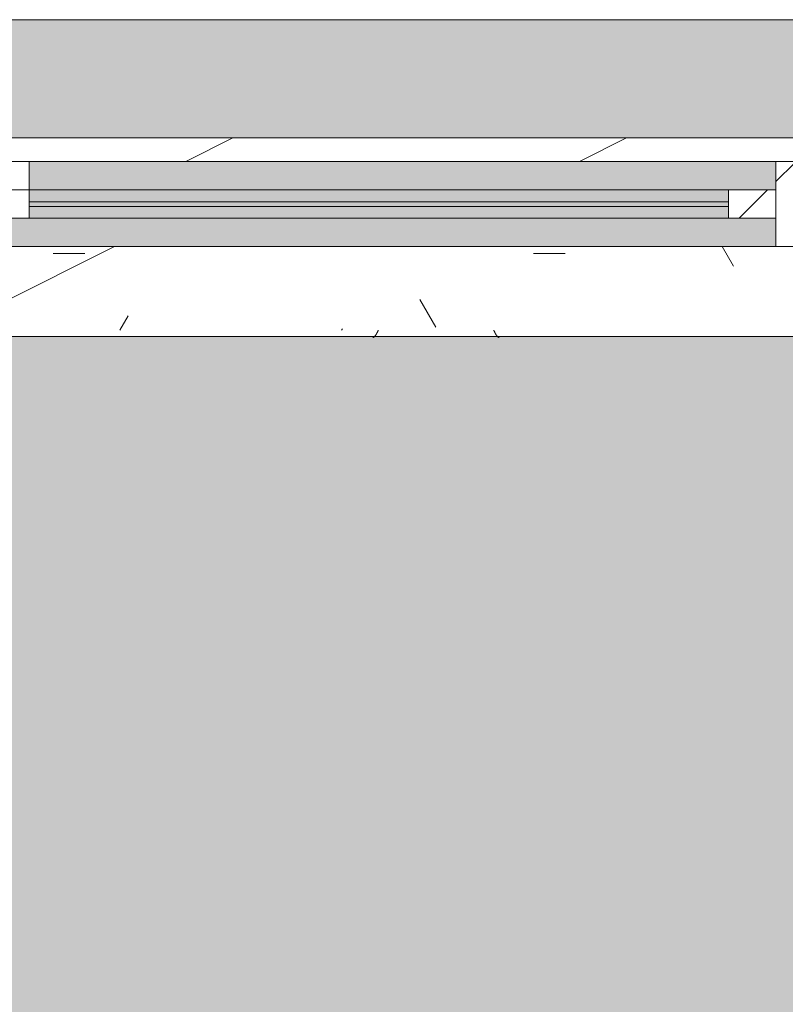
# Model space of a CAD drawing. Header units: millimetres. Extents: x 5980700 to 6194397, y -12939 to 2351883.
# Tile 8 of 124: x 6027131 to 6027941, y -9084 to -8043. Entities that reach past the tile are written whole.
import ezdxf

# ---------------------------------------------------------------- set-up
doc = ezdxf.new("R2010")
doc.units = ezdxf.units.MM
for name, color, linetype, lineweight in [('A-DOOR-FRAM', 31, 'Continuous', 18), ('A-DOOR-GLAZ', 31, 'Continuous', 9), ('A-FLOR', 192, 'Continuous', 18), ('A-FLOR-PATT', 8, 'Continuous', 18), ('A-GLAZ', 151, 'Continuous', 9), ('A-GLAZ-SILL', 1, 'Continuous', 9), ('A-WALL', 113, 'Continuous', 18), ('A-WALL-PATT', 111, 'Continuous', 25)]:
    doc.layers.add(name, color=color, linetype=linetype, lineweight=lineweight)
pattern_1 = [(225, (-14173.617, -8270.326), (449.0128060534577, -449.0128060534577), []), (225, (-14332.367, -8270.326), (5.684341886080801e-14, -898.0256121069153), []), (225, (-14014.867, -8270.326), (5.684341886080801e-14, -898.0256121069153), [])]

# ---------------------------------------------------------------- blocks, each defined once
blk = doc.blocks.new('FX-HRT-JANELA_CORRER-4FLS - 330x190cm-4FLS-ALU-3_0cmFolha 5-3910586-PLANTA DE CAIMENTO DE PISOS - TÉRREO')
at = {"layer": 'A-DOOR-FRAM', "lineweight": 5}
h = blk.add_hatch(dxfattribs=at)
h.set_pattern_fill('FP_43', color=256, style=0, pattern_type=2)
h.set_pattern_definition(pattern_1)
h.paths.add_polyline_path([(-1629.999999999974, 12.50000000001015), (-1649.999999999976, 12.50000000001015), (-1649.999999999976, -77.49999999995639), (-1629.999999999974, -76.5606060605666), (-1629.999999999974, -39.48467825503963)])
h.paths.add_polyline_path([(1630.000000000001, 12.50000000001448), (1630.000000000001, -77.4999999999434), (1649.999999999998, -77.4999999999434), (1649.999999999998, 12.50000000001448)])
h = blk.add_hatch(color=251, dxfattribs=at)
h.paths.add_polyline_path([(-839.9999999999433, -17.49999999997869), (-1579.99999999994, -17.49999999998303), (-1579.99999999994, -29.99999999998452), (-839.9999999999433, -29.99999999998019)])
h.paths.add_polyline_path([(-1416.440686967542, -34.99999999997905), (-1579.99999999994, -34.99999999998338), (-1579.99999999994, -47.49999999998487), (-839.9999999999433, -47.49999999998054), (-839.9999999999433, -34.99999999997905)])
at = {"layer": 'A-DOOR-GLAZ', "lineweight": 5}
h = blk.add_hatch(dxfattribs=at)
h.set_pattern_fill('FP_43', color=256, style=0, pattern_type=2)
h.set_pattern_definition(pattern_1)
h.paths.add_polyline_path([(-1629.999999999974, -17.49999999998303), (-1629.999999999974, -47.49999999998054), (-1579.99999999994, -47.49999999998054), (-1579.99999999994, -17.49999999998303)])
h.paths.add_polyline_path([(-839.9999999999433, -17.49999999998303), (-839.9999999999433, -47.49999999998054), (-789.999999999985, -47.49999999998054), (-789.999999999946, -17.49999999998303)])
blk.add_hatch(color=255, dxfattribs=at).paths.add_polyline_path([(-839.9999999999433, -29.99999999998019), (-1579.99999999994, -29.99999999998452), (-1579.99999999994, -34.99999999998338), (-839.9999999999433, -34.99999999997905)])
at = {"layer": 'A-GLAZ', "lineweight": 5}
h = blk.add_hatch(color=251, dxfattribs=at)
h.paths.add_polyline_path([(790.0000000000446, 12.50000000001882), (-1629.999999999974, 12.50000000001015), (-1629.999999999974, -17.49999999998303), (-789.999999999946, -17.49999999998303), (-789.999999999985, -47.49999999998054), (790.0000000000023, -47.49999999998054), (790.0000000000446, -17.49999999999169), (1630.000000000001, -17.49999999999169), (1630.000000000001, 12.50000000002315), (840.000000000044, 12.50000000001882)])
h.paths.add_polyline_path([(-1629.999999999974, -47.49999999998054), (-1629.999999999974, -77.49999999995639), (-839.9999999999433, -77.49999999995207), (-839.9999999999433, -47.49999999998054), (-1579.99999999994, -47.49999999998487)])
h.paths.add_polyline_path([(939.0418569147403, -47.49999999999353), (840.000000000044, -47.49999999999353), (840.000000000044, -77.49999999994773), (1630.000000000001, -77.4999999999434), (1630.000000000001, -47.4999999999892), (1580.000000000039, -47.4999999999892)])
at = {"layer": 'A-DOOR-FRAM', "color": 250, "lineweight": 5}
for p, q in [((-1579.99999999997, -17.49999999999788), (-1629.99999999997, -17.49999999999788)), ((-1579.99999999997, -47.49999999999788), (-1579.99999999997, -17.49999999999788)), ((-839.9999999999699, -17.49999999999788), (-839.9999999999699, -47.49999999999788)), ((-789.9999999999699, -17.49999999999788), (-839.9999999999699, -17.49999999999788)), ((-1629.99999999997, -47.49999999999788), (-1579.99999999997, -47.49999999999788)), ((-840.0000000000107, -47.49999999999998), (-840.0000000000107, -77.49999999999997)), ((-839.9999999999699, -47.49999999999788), (-789.9999999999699, -47.49999999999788)), ((-840.0000000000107, -77.49999999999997), (-790.0000000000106, -77.49999999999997))]:
    blk.add_line(p, q, dxfattribs=at)
at = {"layer": 'A-DOOR-FRAM', "color": 90, "lineweight": 5}
for p, q in [((-839.9999999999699, -17.49999999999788), (-1579.99999999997, -17.49999999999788)), ((-1579.99999999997, -47.49999999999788), (-839.9999999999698, -47.49999999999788))]:
    blk.add_line(p, q, dxfattribs=at)
at = {"layer": 'A-DOOR-GLAZ', "color": 250, "lineweight": 5}
for p, q in [((-839.9999999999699, -29.99999999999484), (-1579.99999999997, -29.99999999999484)), ((-1579.99999999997, -29.99999999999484), (-1579.99999999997, -34.99999999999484)), ((-839.9999999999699, -34.99999999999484), (-839.9999999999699, -29.99999999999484)), ((-1579.99999999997, -34.99999999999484), (-839.9999999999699, -34.99999999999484))]:
    blk.add_line(p, q, dxfattribs=at)
at = {"layer": 'A-GLAZ', "color": 130}
for p, q in [((-1630.000000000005, 12.49999999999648), (-1650.000000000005, 12.49999999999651)), ((-1630.000000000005, -77.5), (-1630.000000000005, 12.49999999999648)), ((-1650.000000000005, -77.49999999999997), (-1630.000000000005, -77.5))]:
    blk.add_line(p, q, dxfattribs=at)
at = {"layer": 'A-GLAZ', "color": 90, "lineweight": 5}
for p, q in [((1629.999999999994, 12.49999999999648), (-1630.000000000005, 12.49999999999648)), ((-1630.000000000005, -77.5), (-840.0000000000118, -77.5))]:
    blk.add_line(p, q, dxfattribs=at)
blk = doc.blocks.new('FP_70-PLANTA DE CAIMENTO DE PISOS - TÉRREO')
at = {"layer": 'A-GLAZ-SILL', "color": 90, "lineweight": 5}
blk.add_line((1674.999999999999, 107.4999999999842), (-1674.999999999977, 107.4999999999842), dxfattribs=at)
at = {"layer": 'A-GLAZ-SILL', "lineweight": 5}
for p, q in [((-1337.309671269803, 108.6594975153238), (-1337.178506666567, 108.6454815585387)), ((-1337.178506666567, 108.6454815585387), (-1337.047342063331, 108.6221406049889)), ((-1337.047342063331, 108.6221406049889), (-1336.916177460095, 108.5895030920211)), ((-1336.916177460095, 108.5895030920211), (-1336.785012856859, 108.5476087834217)), ((-1336.785012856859, 108.5476087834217), (-1336.653848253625, 108.4965087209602)), ((-1336.653848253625, 108.4965087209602), (-1336.522683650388, 108.4362651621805)), ((-1336.522683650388, 108.4362651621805), (-1336.391519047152, 108.3669515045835)), ((-1336.391519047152, 108.3669515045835), (-1336.260354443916, 108.2886521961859)), ((-1336.260354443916, 108.2886521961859), (-1336.12918984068, 108.2014626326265)), ((-1336.12918984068, 108.2014626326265), (-1335.998025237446, 108.1054890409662)), ((-1335.998025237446, 108.1054890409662), (-1335.866860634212, 108.0008483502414)), ((-1335.866860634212, 108.0008483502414), (-1335.735696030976, 107.887668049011)), ((-1335.735696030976, 107.887668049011), (-1335.60453142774, 107.7660860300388)), ((-1335.60453142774, 107.7660860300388), (-1335.473366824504, 107.6362504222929)), ((-1335.473366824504, 107.6362504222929), (-1335.342202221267, 107.4983194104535)), ((-1335.342202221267, 107.4983194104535), (-1335.211037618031, 107.3524610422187)), ((-1335.211037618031, 107.3524610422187), (-1335.079873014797, 107.1988530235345)), ((-1335.079873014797, 107.1988530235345), (-1334.948708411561, 107.0376825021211)), ((-1334.948708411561, 107.0376825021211), (-1334.817543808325, 106.8691458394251)), ((-1334.817543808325, 106.8691458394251), (-1334.686379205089, 106.6934483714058)), ((-1334.686379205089, 106.6934483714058), (-1334.555214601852, 106.5108041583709)), ((-1334.555214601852, 106.5108041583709), (-1334.424049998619, 106.3214357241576)), ((-1334.424049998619, 106.3214357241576), (-1334.292885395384, 106.1255737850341)), ((-1334.292885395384, 106.1255737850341), (-1334.161720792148, 105.9234569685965)), ((-1334.161720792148, 105.9234569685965), (-1334.030556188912, 105.7153315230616)), ((-1334.030556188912, 105.7153315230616), (-1333.899391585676, 105.5014510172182)), ((-1333.899391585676, 105.5014510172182), (-1333.76822698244, 105.282076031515)), ((-1333.76822698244, 105.282076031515), (-1333.637062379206, 105.0574738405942)), ((-1333.637062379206, 105.0574738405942), (-1333.50589777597, 104.8279180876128)), ((-1333.50589777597, 104.8279180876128), (-1333.374733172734, 104.5936884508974)), ((-1333.374733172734, 104.5936884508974), (-1333.243568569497, 104.3550703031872)), ((-1333.243568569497, 104.3550703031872), (-1333.112403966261, 104.1123543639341)), ((-1207.901763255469, 104.1123543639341), (-1207.770598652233, 104.3550703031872)), ((-1207.770598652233, 104.3550703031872), (-1207.639434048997, 104.5936884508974)), ((-1207.639434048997, 104.5936884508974), (-1207.508269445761, 104.8279180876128)), ((-1207.508269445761, 104.8279180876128), (-1207.377104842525, 105.0574738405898)), ((-1207.377104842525, 105.0574738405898), (-1207.245940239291, 105.282076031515)), ((-1207.245940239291, 105.282076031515), (-1207.114775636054, 105.5014510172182)), ((-1207.114775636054, 105.5014510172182), (-1206.98361103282, 105.7153315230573)), ((-1206.98361103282, 105.7153315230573), (-1206.852446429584, 105.9234569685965)), ((-1206.852446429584, 105.9234569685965), (-1206.721281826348, 106.1255737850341)), ((-1206.721281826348, 106.1255737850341), (-1206.590117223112, 106.3214357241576)), ((-1206.590117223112, 106.3214357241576), (-1206.458952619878, 106.5108041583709)), ((-1206.458952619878, 106.5108041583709), (-1206.327788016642, 106.6934483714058)), ((-1206.327788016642, 106.6934483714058), (-1206.196623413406, 106.8691458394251)), ((-1206.196623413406, 106.8691458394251), (-1206.06545881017, 107.0376825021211)), ((-1206.06545881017, 107.0376825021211), (-1205.934294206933, 107.1988530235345)), ((-1205.934294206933, 107.1988530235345), (-1205.803129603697, 107.3524610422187)), ((-1205.803129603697, 107.3524610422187), (-1205.671965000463, 107.4983194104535)), ((-1205.671965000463, 107.4983194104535), (-1205.540800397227, 107.6362504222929)), ((-1205.540800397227, 107.6362504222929), (-1205.409635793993, 107.7660860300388)), ((-1205.409635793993, 107.7660860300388), (-1205.278471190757, 107.887668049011)), ((-1205.278471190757, 107.887668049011), (-1205.147306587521, 108.0008483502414)), ((-1205.147306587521, 108.0008483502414), (-1205.016141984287, 108.1054890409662)), ((-1205.016141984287, 108.1054890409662), (-1204.88497738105, 108.2014626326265)), ((-1204.88497738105, 108.2014626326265), (-1204.753812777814, 108.2886521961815)), ((-1204.753812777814, 108.2886521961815), (-1204.622648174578, 108.3669515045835)), ((-1204.622648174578, 108.3669515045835), (-1204.491483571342, 108.4362651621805)), ((-1204.491483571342, 108.4362651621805), (-1204.360318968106, 108.4965087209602)), ((-1204.360318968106, 108.4965087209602), (-1204.22915436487, 108.5476087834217)), ((-1204.22915436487, 108.5476087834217), (-1204.097989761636, 108.5895030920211)), ((-1204.097989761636, 108.5895030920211), (-1203.966825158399, 108.6221406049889)), ((-1203.966825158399, 108.6221406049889), (-1203.835660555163, 108.6454815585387)), ((-1203.835660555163, 108.6454815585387), (-1203.704495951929, 108.6594975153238)), ((-1333.112403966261, 104.1123543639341), (-1332.981239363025, 103.8658363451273)), ((-1332.981239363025, 103.8658363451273), (-1332.850074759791, 103.615816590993)), ((-1332.850074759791, 103.615816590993), (-1332.718910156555, 103.3625997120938)), ((-1332.718910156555, 103.3625997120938), (-1332.587745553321, 103.1064942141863)), ((-1332.587745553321, 103.1064942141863), (-1332.456580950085, 102.847812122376)), ((-1332.456580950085, 102.847812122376), (-1332.325416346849, 102.5868686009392)), ((-1332.325416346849, 102.5868686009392), (-1332.194251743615, 102.3239815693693)), ((-1332.194251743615, 102.3239815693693), (-1332.063087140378, 102.0594713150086)), ((-1332.063087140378, 102.0594713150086), (-1331.931922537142, 101.793660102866)), ((-1331.931922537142, 101.793660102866), (-1331.800757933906, 101.5268717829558)), ((-1331.800757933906, 101.5268717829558), (-1331.66959333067, 101.2594313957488)), ((-1331.66959333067, 101.2594313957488), (-1331.538428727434, 100.9916647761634)), ((-1209.475738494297, 100.9916647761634), (-1209.34457389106, 101.2594313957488)), ((-1209.34457389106, 101.2594313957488), (-1209.213409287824, 101.5268717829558)), ((-1209.213409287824, 101.5268717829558), (-1209.082244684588, 101.793660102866)), ((-1209.082244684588, 101.793660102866), (-1208.951080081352, 102.0594713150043)), ((-1208.951080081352, 102.0594713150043), (-1208.819915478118, 102.3239815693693)), ((-1208.819915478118, 102.3239815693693), (-1208.688750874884, 102.5868686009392)), ((-1208.688750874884, 102.5868686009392), (-1208.557586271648, 102.847812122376)), ((-1208.557586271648, 102.847812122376), (-1208.426421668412, 103.1064942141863)), ((-1208.426421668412, 103.1064942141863), (-1208.295257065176, 103.3625997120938)), ((-1208.295257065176, 103.3625997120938), (-1208.164092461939, 103.615816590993)), ((-1208.164092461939, 103.615816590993), (-1208.032927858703, 103.8658363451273)), ((-1208.032927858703, 103.8658363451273), (-1207.901763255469, 104.1123543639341))]:
    blk.add_line(p, q, dxfattribs=at)
blk = doc.blocks.new('CC_PEITORIL - PEITORIL-V69-PLANTA DE CAIMENTO DE PISOS - TÉRREO')
at = {"layer": 'A-GLAZ-SILL', "lineweight": 5}
h = blk.add_hatch(dxfattribs=at)
h.set_pattern_fill('FP_91', color=256, style=0, pattern_type=2)
h.set_pattern_definition([(180, (-14173.617, -8270.326), (-406.4, -101.6000000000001), [33.528, -271.272, 33.528, -1896.872]), (180, (-14173.617, -8270.326), (-406.4, -101.6000000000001), [-338.328, -271.272, 33.528, -576.072, -1016]), (180, (-14173.617, -8270.326), (-406.4, -101.6000000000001), [-1219.2, 33.528, -271.272, 33.528, -677.672]), (180, (-14173.617, -8270.326), (-406.4, -101.6000000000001), [-1557.528, -169.672, 33.528, -474.472]), (300.0000000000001, (-14326.017, -8321.126), (291.188181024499, -301.1527240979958), [33.528, -271.272, 33.528, -1896.872]), (300.0000000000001, (-14326.017, -8321.126), (291.188181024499, -301.1527240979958), [-338.328, -271.272, 33.528, -576.072, -1016]), (300.0000000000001, (-14326.017, -8321.126), (291.188181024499, -301.1527240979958), [-1219.2, 33.528, -271.272, 33.528, -677.672]), (300.0000000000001, (-14326.017, -8321.126), (291.188181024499, -301.1527240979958), [-1557.528, -169.672, 33.528, -474.472]), (59.99999999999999, (-14376.817, -8524.326), (115.2118189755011, 402.7527240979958), [33.528, -271.272, 33.528, -1896.872]), (59.99999999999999, (-14376.817, -8524.326), (115.2118189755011, 402.7527240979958), [-338.328, -271.272, 33.528, -576.072, -1016]), (59.99999999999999, (-14376.817, -8524.326), (115.2118189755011, 402.7527240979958), [-1219.2, 33.528, -271.272, 33.528, -677.672]), (59.99999999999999, (-14376.817, -8524.326), (115.2118189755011, 402.7527240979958), [-1557.528, -169.672, 33.528, -474.472])])
h.paths.add_polyline_path([(-1649.999999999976, 100.9916647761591), (-1674.999999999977, 100.9916647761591), (-1674.999999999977, 77.50000000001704), (-1649.999999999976, 77.50000000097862), (-1649.999999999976, 12.50000000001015), (1649.999999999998, 12.50000000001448), (1649.999999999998, 77.50000000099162), (1674.999999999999, 77.50000000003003), (1674.999999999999, 100.9916647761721), (-1416.440686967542, 100.9916647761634)])
h = blk.add_hatch(dxfattribs=at)
h.set_pattern_fill('FP_92', color=256, style=0, pattern_type=2)
h.set_pattern_definition([(36.87, (-14808.617, -9857.826), (-4762.494328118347, -3175.008507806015), [793.75, -7143.75]), (26.565, (-15761.117, -9381.576), (1587.501456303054, 1587.499067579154), [1774.879, -1774.879]), (18.435, (-15761.117, -8587.826), (3174.997452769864, 1587.502903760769), [1004.024, -4016.092])])
h.paths.add_polyline_path([(-1649.999999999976, 100.9916647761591), (-1674.999999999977, 100.9916647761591), (-1674.999999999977, 77.50000000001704), (-1649.999999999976, 77.50000000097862), (-1649.999999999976, 12.50000000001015), (1649.999999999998, 12.50000000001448), (1649.999999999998, 77.50000000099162), (1674.999999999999, 77.50000000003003), (1674.999999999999, 100.9916647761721), (-1416.440686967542, 100.9916647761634)])
at = {"layer": 'A-GLAZ', "color": 90, "lineweight": 5}
blk.add_blockref('FP_70-PLANTA DE CAIMENTO DE PISOS - TÉRREO', (0, 0), dxfattribs=at)
blk = doc.blocks.new('BE-PMSa-MOD-ARQ-CONEXAODOFUTURO-EX-000-R_rvt-1-PLANTA DE CAIMENTO DE PISOS - TÉRREO')
at = {"layer": 'A-FLOR-PATT', "lineweight": 5}
h = blk.add_hatch(dxfattribs=at)
h.set_pattern_fill('FP_2', color=135, style=0, pattern_type=2)
h.set_pattern_definition([(0, (0, 0), (812.8, 203.2), [33.528, -576.072, 33.528, -576.072, -3251.2]), (0, (0, 0), (812.8, 203.2), [-1219.2, 33.528, -1185.672, 33.528, -576.072, -1422.4]), (0, (0, 0), (812.8, 203.2), [-3048, 33.528, -372.872, 33.528, -982.472]), (120, (304.8, 101.6), (-582.3763620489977, 602.3054481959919), [33.52799999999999, -576.0719999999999, 33.52799999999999, -576.0719999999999, -3251.199999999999]), (120, (304.8, 101.6), (-582.3763620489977, 602.3054481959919), [-1219.2, 33.52799999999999, -1185.672, 33.52799999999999, -576.0719999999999, -1422.4]), (120, (304.8, 101.6), (-582.3763620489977, 602.3054481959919), [-3048, 33.52799999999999, -372.8719999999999, 33.52799999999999, -982.4719999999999]), (240, (406.4, 508), (-230.4236379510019, -805.5054481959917), [33.528, -576.072, 33.528, -576.072, -3251.2]), (240, (406.4, 508), (-230.4236379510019, -805.5054481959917), [-1219.2, 33.528, -1185.672, 33.528, -576.072, -1422.4]), (240, (406.4, 508), (-230.4236379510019, -805.5054481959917), [-3048, 33.528, -372.872, 33.528, -982.472])])
h.paths.add_polyline_path([(13153.13200708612, -10125.84100563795), (14705.38782324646, -10125.84100563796), (14705.38782324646, -9779.8857164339), (14699.38782324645, -9779.8857164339), (14699.38782324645, -9763.237570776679), (14681.68558745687, -9763.757413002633), (14670.96395493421, -9768.482704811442), (14665.88782324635, -9780.73757077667), (14665.88782324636, -9856.278958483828), (14670.73620676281, -9865.0681674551), (14677.45883342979, -9868.493127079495), (14678.38782324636, -9869.242380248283), (14678.38782324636, -9881.040871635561), (14674.1436913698, -9882.10035906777), (14663.09686027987, -9878.012306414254), (14654.48340806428, -9869.156476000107), (14652.0250349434, -9859.981702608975), (14651.89263271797, -9855.73757077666), (14650.88782324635, -9855.73757077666), (14651.89263271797, -9780.73757077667), (14653.73085252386, -9770.127241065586), (14655.24199762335, -9764.487570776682), (14667.13782324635, -9752.591745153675), (14683.38782324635, -9748.23757077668), (14699.38782324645, -9748.23757077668), (14699.38782324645, -9731.589425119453), (14705.38782324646, -9731.589425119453), (14705.38782324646, -9705.737570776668), (14755.38782324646, -9705.737570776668), (14755.38782324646, -9754.737570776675), (14795.38782324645, -9754.737570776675), (14796.02424042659, -9756.737570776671), (14812.38782324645, -9756.737570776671), (14811.36426821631, -9815.737570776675), (14810.34779546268, -9815.737570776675), (14811.47778338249, -9818.171971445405), (14811.43015556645, -9819.291362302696), (14811.44856252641, -9820.918341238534), (14827.38782324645, -9827.197475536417), (14827.38782324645, -10125.84100563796), (21231.38515489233, -10125.84100563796), (21231.38515489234, 5919.158994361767), (12003.88515489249, 5918.472013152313), (12003.8851548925, 5447.158205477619), (12268.88333741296, 5447.158205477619), (12268.88333741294, 4674.158994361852), (15653.88333741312, 4674.158994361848), (15653.88333741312, 5447.158205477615), (15923.88333741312, 5447.15820547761), (15923.88333741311, 4674.158994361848), (19999.38682609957, 4674.158994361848), (19999.38682609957, 5447.158205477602), (20269.38682609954, 5447.158205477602), (20269.38682609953, 4280.731645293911), (20299.38682609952, 4280.731645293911), (20298.51487451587, 1530.731645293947), (20269.38682609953, 1530.731645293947), (20269.38682609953, 1143.558994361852), (20299.38682609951, 1143.558994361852), (20298.51487451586, -1606.441005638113), (20269.38682609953, -1606.441005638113), (20269.38682609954, -2040.191005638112), (20299.38682609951, -2040.191005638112), (20298.51487451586, -4790.191005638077), (20269.38682609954, -4790.191005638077), (20269.38682609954, -5273.941005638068), (20299.38682609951, -5273.941005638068), (20298.51487451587, -8023.941005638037), (20269.38682609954, -8023.941005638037), (20269.38682609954, -9308.841005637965), (19999.38682609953, -9308.841005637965), (19999.38682609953, -8513.841794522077), (19913.38333741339, -8513.841794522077), (19913.38333741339, -8347.825683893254), (19635.38599049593, -8347.825683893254), (19635.38599049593, -8377.825683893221), (16285.38599049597, -8376.953732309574), (16285.38599049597, -8347.825683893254), (15971.88333741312, -8347.825683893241), (15971.88333741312, -8513.84179452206), (15921.38515489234, -8513.84179452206), (15921.38515489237, -9312.594001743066), (15651.38515489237, -9312.594001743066), (15651.3851548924, -8513.84179452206), (15603.38515489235, -8513.841794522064), (15603.38515489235, -8377.825683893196), (12316.88333741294, -8377.82568389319), (12316.88333741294, -8513.841794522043), (12268.88333741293, -8513.841794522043), (12268.88333741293, -9312.59400174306), (11998.88333741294, -9312.59400174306), (11998.88333741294, -8513.841794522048), (11950.88333741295, -8513.841794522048), (11950.88333741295, -8347.825683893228), (11867.63333741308, -8347.825683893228), (11867.63333741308, -8377.82568389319), (8517.633337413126, -8376.953732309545), (8517.633337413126, -8347.825683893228), (8434.383337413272, -8347.825683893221), (8434.383337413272, -8468.841794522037), (8419.38333741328, -8468.841794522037), (8419.38333741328, -8498.841794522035), (8434.383337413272, -8498.841794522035), (8434.383337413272, -8513.841794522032), (8386.383337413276, -8513.841794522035), (8386.383337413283, -9312.594001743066), (8116.383337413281, -9312.594001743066), (8116.383337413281, -9125.841005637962), (2121.38333741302, -9125.841005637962), (2121.38333741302, -9312.594001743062), (1851.383337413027, -9312.594001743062), (1851.383337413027, -9125.841005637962), (-4143.616662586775, -9125.841005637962), (-4143.616662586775, -9312.594001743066), (-4413.616662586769, -9312.594001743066), (-4413.616662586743, -8513.841794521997), (-4461.61666258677, -8513.841794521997), (-4461.61666258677, -8498.841794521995), (-4446.616662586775, -8498.841794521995), (-4446.616662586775, -8468.841794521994), (-4461.61666258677, -8468.841794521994), (-4461.61666258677, -8347.825683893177), (-4547.366662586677, -8347.825683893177), (-4547.366662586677, -8377.825683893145), (-7897.36666258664, -8376.953732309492), (-7897.36666258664, -8347.825683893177), (-7983.116662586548, -8347.825683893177), (-7983.116662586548, -8513.841794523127), (-8031.114845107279, -8513.841794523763), (-8031.114845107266, -9308.841005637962), (-8301.114845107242, -9308.841005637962), (-8301.114845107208, -8513.84179452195), (-8349.116662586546, -8513.841794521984), (-8349.116662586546, -8347.825683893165), (-8354.864845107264, -8347.825683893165), (-8354.864845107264, -8377.825683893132), (-11704.86484510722, -8376.953732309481), (-11704.86484510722, -8347.825683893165), (-11710.61666258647, -8347.825683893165), (-11710.61666258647, -8513.841794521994), (-11758.61484510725, -8513.841794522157), (-11758.61484510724, -9308.841005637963), (-12028.61484510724, -9308.841005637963), (-12028.61484510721, -8513.841794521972), (-12076.61666258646, -8513.841794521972), (-12076.61666258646, -8347.825683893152), (-12498.61666258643, -8347.825683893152), (-12498.61666258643, -8377.82568389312), (-15848.61666258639, -8376.953732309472), (-15848.61666258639, -8347.825683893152), (-16270.61666258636, -8347.82568389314), (-16270.61666258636, -8513.841794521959), (-16356.6158860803, -8513.84179452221), (-16356.61588608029, -9308.841005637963), (-16626.61588608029, -9308.841005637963), (-16626.61588608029, -7987.079408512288), (-16656.61588608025, -7987.079408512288), (-16655.74393449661, -5237.079408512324), (-16626.61588608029, -5237.079408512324), (-16626.61588608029, -4803.341005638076), (-16656.61588608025, -4803.341005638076), (-16655.7439344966, -2053.341005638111), (-16626.61588608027, -2053.341005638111), (-16626.61588608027, -1620.841794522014), (-16656.61588608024, -1620.841794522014), (-16655.74393449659, 1129.158205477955), (-16626.61588608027, 1129.158205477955), (-16626.61588608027, 1534.158205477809), (-16656.61588608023, 1534.158205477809), (-16655.74393449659, 4284.158205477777), (-16626.61588608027, 4284.158205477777), (-16626.61588608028, 5479.158994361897), (-16356.61588608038, 5479.158994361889), (-16356.61588608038, 4674.158994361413), (-12028.61666258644, 4674.158994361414), (-12028.61666258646, 5447.158205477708), (-11733.61666258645, 5446.941285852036), (-11733.61666258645, 4674.158994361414), (-8301.114845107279, 4674.158994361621), (-8301.114845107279, 5447.158205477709), (-8031.114845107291, 5447.158205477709), (-8031.114845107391, 5919.158994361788), (-17588.61484510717, 5919.158994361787), (-17588.6148451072, -10125.84100563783), (8442.166919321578, -10125.84100563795)])
h.paths.add_polyline_path([(14664.88301377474, -9780.73757077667), (14665.63226694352, -9779.779781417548), (14664.44050548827, -9775.73581322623)])
h.paths.add_polyline_path([(-16089.6590788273, -8758.10531785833), (-16115.54098333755, -8754.697900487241), (-16139.6590788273, -8744.707858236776), (-16160.36975694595, -8728.815995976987), (-16176.26161920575, -8708.105317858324), (-16186.2516614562, -8683.987222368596), (-16189.6590788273, -8658.105317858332), (-16186.2516614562, -8632.223413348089), (-16176.26161920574, -8608.105317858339), (-16160.36975694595, -8587.39463973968), (-16139.6590788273, -8571.502777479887), (-16115.54098333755, -8561.512735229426), (-16089.6590788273, -8558.105317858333), (-16063.77717431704, -8561.512735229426), (-16039.65907882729, -8571.502777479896), (-16018.94840070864, -8587.394639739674), (-16003.05653844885, -8608.105317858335), (-15993.06649619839, -8632.22341334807), (-15989.6590788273, -8658.105317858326), (-15993.06649619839, -8683.987222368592), (-16003.05653844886, -8708.10531785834), (-16018.94840070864, -8728.815995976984), (-16039.65907882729, -8744.707858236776), (-16063.77717431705, -8754.697900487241)])
h.paths.add_polyline_path([(19732.71217533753, -8754.668450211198), (19706.83027082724, -8751.260990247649), (19682.71217533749, -8741.270823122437), (19660.00862136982, -8722.781563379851), (19646.10963495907, -8704.667825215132), (19636.11959270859, -8680.54942825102), (19632.71217533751, -8648.664394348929), (19632.71217533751, -8622.782813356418), (19636.11959270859, -8596.901232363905), (19646.10963495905, -8572.783438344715), (19662.00149721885, -8552.073019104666), (19682.71217533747, -8536.181355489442), (19706.83027082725, -8526.191438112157), (19732.7121753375, -8522.784063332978), (19758.59407984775, -8526.191438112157), (19782.71217533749, -8536.181355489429), (19803.42285345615, -8552.073019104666), (19819.31471571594, -8572.783438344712), (19829.30475796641, -8596.901232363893), (19832.7121753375, -8628.39034617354), (19832.7121753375, -8654.66720021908), (19827.88084468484, -8683.987101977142), (19816.67739151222, -8708.104895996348), (19803.42285345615, -8725.378762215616), (19782.71217533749, -8741.27082312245), (19758.59407984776, -8751.260990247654)])
h.paths.add_polyline_path([(15648.38515489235, -8468.841794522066), (15650.88333741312, -8468.841794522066), (15650.88333741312, -8347.825683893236), (15648.38515489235, -8347.825683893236), (15648.38515489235, -8375.919436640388)])
h.paths.add_polyline_path([(-15957.766248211, 4689.65210732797), (-15964.016248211, 4691.326789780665), (-15966.60508297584, 4693.313272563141), (-15969.84032103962, 4698.916869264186), (-15969.84032103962, 4705.387345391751), (-15966.60508297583, 4710.990942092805), (-15961.00148627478, 4714.226180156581), (-15954.53101014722, 4714.226180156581), (-15948.92741344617, 4710.990942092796), (-15945.69217538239, 4705.387345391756), (-15945.69217538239, 4698.916869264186), (-15948.92741344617, 4693.313272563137), (-15954.53101014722, 4690.078034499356)])
h.paths.add_polyline_path([(19572.98503538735, 4699.192323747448), (19566.73503538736, 4700.867006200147), (19564.14620062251, 4702.853488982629), (19560.91096255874, 4708.45708568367), (19560.91096255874, 4714.927561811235), (19564.14620062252, 4720.531158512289), (19569.74979732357, 4723.766396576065), (19576.22027345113, 4723.766396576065), (19581.82387015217, 4720.53115851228), (19585.05910821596, 4714.927561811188), (19585.05910821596, 4708.457085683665), (19581.82387015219, 4702.853488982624), (19576.22027345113, 4699.618250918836)])
h.paths.add_polyline_path([(19732.7121753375, 4730.240264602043), (19706.83027082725, 4733.647681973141), (19682.7121753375, 4743.637724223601), (19662.00149721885, 4759.529586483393), (19646.10963495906, 4780.240264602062), (19636.11959270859, 4804.358360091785), (19632.71217533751, 4830.240264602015), (19636.11959270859, 4856.122169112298), (19646.10963495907, 4880.240264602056), (19662.00149721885, 4900.950942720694), (19682.7121753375, 4916.84280498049), (19706.83027082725, 4926.832847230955), (19732.7121753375, 4930.240264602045), (19758.59407984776, 4926.832847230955), (19782.71217533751, 4916.842804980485), (19803.42285345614, 4900.950942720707), (19819.31471571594, 4880.240264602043), (19829.30475796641, 4856.122169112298), (19832.7121753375, 4830.24026460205), (19829.30475796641, 4804.358360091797), (19819.31471571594, 4780.240264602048), (19803.42285345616, 4759.529586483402), (19782.71217533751, 4743.63772422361), (19758.59407984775, 4733.647681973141)])
h.paths.add_polyline_path([(-16089.6590788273, 4736.408178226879), (-16115.54098333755, 4739.815595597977), (-16139.6590788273, 4749.805637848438), (-16160.36975694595, 4765.697500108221), (-16176.26161920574, 4786.408178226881), (-16186.2516614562, 4810.526273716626), (-16189.6590788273, 4836.408178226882), (-16186.2516614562, 4862.29008273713), (-16176.26161920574, 4886.408178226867), (-16160.36975694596, 4907.118856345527), (-16139.6590788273, 4923.010718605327), (-16115.54098333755, 4933.000760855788), (-16089.6590788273, 4936.408178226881), (-16063.77717431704, 4933.000760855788), (-16039.6590788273, 4923.010718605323), (-16018.94840070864, 4907.118856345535), (-16003.05653844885, 4886.408178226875), (-15993.06649619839, 4862.29008273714), (-15989.6590788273, 4836.408178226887), (-15993.06649619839, 4810.526273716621), (-16003.05653844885, 4786.408178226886), (-16018.94840070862, 4765.697500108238), (-16039.6590788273, 4749.805637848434), (-16063.77717431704, 4739.815595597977)])
h = blk.add_hatch(dxfattribs=at)
h.set_pattern_fill('FP_109', color=133, style=0, pattern_type=2)
h.set_pattern_definition([(49.99999999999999, (0, 0), (182.184668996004, -15.93908553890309), [19.05, -209.55]), (355, (0, 0), (-35.24242749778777, 191.0566080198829), [15.24, -167.64]), (100.451, (15.182, -1.328), (146.9425016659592, 175.1166878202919), [16.19, -178.09]), (46.184, (0, 50.8), (271.0788941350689, -42.04327417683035), [28.575, -314.325]), (96.636, (22.59, 47.297), (237.4025071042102, 247.4272132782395), [24.285, -267.135]), (351.184, (0, 50.8), (237.404605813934, 247.4251178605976), [22.86, -251.46]), (21, (25.4, 38.1), (151.6148798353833, -102.2655185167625), [19.05, -209.55]), (326, (25.4, 38.1), (61.80235996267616, 184.1877424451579), [15.24, -167.64]), (71.45100000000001, (38.035, 29.578), (213.4170626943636, 81.92136778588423), [16.19, -178.09]), (37.50000000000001, (0, 0), (3.08832282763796, 84.55507579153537), [8.382, -157.226, 8.382, -161.798, -168.275]), (37.50000000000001, (0, 0), (3.08832282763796, 84.55507579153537), [-335.788, 8.382, -159.893]), (7.499999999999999, (0, 0), (66.81943811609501, 100.1807470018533), [8.382, -88.646, 8.382, -153.416, -64.135]), (7.499999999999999, (0, 0), (66.81943811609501, 100.1807470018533), [-258.826, 8.382, -55.753]), (327.5, (-56.642, 0), (135.5904877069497, -5.7289126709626), [8.382, -55.118, 8.382, -189.738, -262.89]), (327.5, (-56.642, 0), (135.5904877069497, -5.7289126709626), [-261.62, 8.382, -254.508]), (317.5, (-82.042, 0), (148.1288864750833, 25.42676126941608), [8.382, -74.168, 8.382, -123.19, -186.69]), (317.5, (-82.042, 0), (148.1288864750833, 25.42676126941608), [-214.122, 8.382, -178.308])])
h.paths.add_polyline_path([(-4441.627696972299, -8177.825683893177), (-4441.627696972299, -8167.82568389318), (-4451.627696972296, -8167.82568389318), (-4451.627696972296, -8177.825683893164)])
h.paths.add_polyline_path([(20075.50989163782, -8167.825683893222), (20089.3868260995, -8167.825683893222), (20089.38682609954, -5194.841794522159), (19913.38333741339, -5194.841794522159), (19913.38333741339, -4838.84179452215), (20089.38682609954, -4838.841794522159), (20089.38682609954, -2003.841794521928), (19923.3833374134, -2003.841794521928), (19923.38333741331, -1915.841005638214), (15956.88333741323, -1915.841005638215), (15956.88333741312, -2008.841794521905), (15620.88333741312, -2008.841794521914), (15620.88333741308, -1915.841005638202), (12301.88333741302, -1915.841005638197), (12301.88333741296, -2008.841794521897), (11965.88333741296, -2008.84179452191), (11965.88333741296, -1915.841005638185), (9479.379702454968, -1915.841005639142), (9479.379702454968, -1900.841005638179), (8579.379702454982, -1900.841005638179), (8579.379702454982, -2050.841005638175), (11830.88333741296, -2050.841005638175), (11830.88333741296, -2143.841794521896), (12436.88333741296, -2143.841794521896), (12436.88333741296, -2050.84100563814), (15485.88333741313, -2050.841005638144), (15485.88333741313, -2143.841794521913), (16091.88333741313, -2143.841794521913), (16091.88333741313, -2050.841005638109), (19788.3833374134, -2050.841005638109), (19788.3833374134, -2138.841794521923), (19964.38682609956, -2138.841794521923), (19964.38682609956, -4713.841794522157), (19788.3833374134, -4713.841794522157), (19788.3833374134, -5319.841794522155), (19964.38682609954, -5319.841794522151), (19964.38682609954, -8042.825683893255), (8511.785154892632, -8042.825683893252), (8511.785154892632, -4063.84179452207), (8559.379702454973, -4063.841794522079), (8559.379702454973, -3457.84179452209), (8511.785154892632, -3457.84179452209), (8511.785154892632, -2770.84100563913), (8500.374635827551, -2770.84100563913), (8500.374635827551, -2640.841005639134), (8511.785154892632, -2640.841005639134), (8511.785154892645, -2138.841794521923), (8549.379702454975, -2138.826511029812), (8549.379702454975, -1900.841005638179), (8539.379702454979, -1900.841005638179), (8539.379702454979, -1915.841005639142), (8424.379702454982, -1915.841005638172), (8424.379702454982, -2003.841794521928), (8386.785154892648, -2003.841794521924), (8386.785154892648, -3582.841794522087), (8434.379702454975, -3582.841794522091), (8434.379702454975, -3938.841794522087), (8386.78515489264, -3938.841794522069), (8386.78515489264, -8167.825683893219), (19983.39944753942, -8167.825683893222)])
h.paths.add_polyline_path([(-4451.627696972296, -8167.82568389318), (-4451.627696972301, -1915.841005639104), (-4556.62769697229, -1915.841005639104), (-4556.62769697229, -1900.841005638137), (-4566.627696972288, -1900.841005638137), (-4566.627696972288, -2740.841005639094), (-4556.627696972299, -2740.841005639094), (-4556.627696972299, -2751.841005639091), (-4536.622630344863, -2751.841005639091), (-4536.622630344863, -2640.841005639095), (-4517.622630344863, -2640.841005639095), (-4517.622630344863, -2770.841005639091), (-4556.627696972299, -2770.841005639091), (-4556.627696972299, -2780.841005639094), (-4566.627696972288, -2780.841005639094), (-4566.627696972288, -2820.841005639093), (-4576.627696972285, -2820.841005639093), (-4576.627696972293, -8042.825683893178), (-16321.61588607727, -8042.825683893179), (-16321.61588608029, -5319.841794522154), (-16145.61666258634, -5319.841794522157), (-16145.61666258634, -4713.841794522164), (-16321.61588608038, -4713.841794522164), (-16321.61588608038, -2138.841794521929), (-16145.61666258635, -2138.841794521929), (-16145.61666258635, -2050.841005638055), (-12201.61666258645, -2050.841005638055), (-12201.61666258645, -2138.841794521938), (-11585.61666258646, -2138.841794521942), (-11585.61666258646, -2050.841005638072), (-8474.116662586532, -2050.841005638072), (-8474.116662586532, -2138.841794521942), (-7858.116662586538, -2138.841794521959), (-7858.116662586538, -2050.841005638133), (-4596.627696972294, -2049.966749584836), (-4596.627696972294, -1900.841005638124), (-5496.627696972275, -1900.841005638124), (-5496.627696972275, -1915.841005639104), (-7993.116662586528, -1915.841005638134), (-7993.116662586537, -2003.841794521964), (-8339.116662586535, -2003.841794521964), (-8339.116662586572, -1915.841005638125), (-11720.6166625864, -1915.841005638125), (-11720.61666258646, -2003.841794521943), (-12066.61666258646, -2003.841794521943), (-12066.61666258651, -1915.841005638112), (-16280.61666258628, -1915.841005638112), (-16280.61666258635, -2003.84179452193), (-16446.61588608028, -2003.84179452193), (-16446.61588608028, -4838.841794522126), (-16270.61666258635, -4838.841794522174), (-16270.61666258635, -5194.841794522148), (-16446.61588608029, -5194.841794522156), (-16446.61588608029, -8167.825683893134), (-4512.987072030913, -8167.825683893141)])
h.paths.add_polyline_path([(-6183.614845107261, -327.1176804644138), (-6183.612822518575, -327.1195872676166), (-6151.433903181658, -327.1195872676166)])
h.paths.add_polyline_path([(-6183.614845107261, -1157.117680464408), (-6183.612822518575, -1157.119587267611), (-6174.673446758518, -1157.119587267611)])
h.paths.add_polyline_path([(9914.343509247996, -1770.841005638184), (10006.38515489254, -1770.841005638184), (10006.38515489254, -14.61798700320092), (9529.379702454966, -14.61798700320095), (9529.379702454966, -29.61798700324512), (9479.379702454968, -29.61798700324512), (9479.379702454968, -14.61798700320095), (8539.379702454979, -14.617987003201), (8539.379702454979, -29.61798700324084), (8489.37970245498, -28.80444696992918), (8489.37970245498, -14.617987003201), (-2271.114845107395, -14.6179870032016), (-2271.114845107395, -29.61036006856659), (-2321.114845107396, -29.61036006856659), (-2321.114845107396, -14.6179870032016), (-3061.11484510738, -14.61798700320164), (-3061.11484510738, -29.6103600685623), (-3111.114845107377, -29.61036006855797), (-3111.114845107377, -14.61798700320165), (-3280.616662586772, -14.61798700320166), (-3280.616662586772, -29.61036006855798), (-3330.616662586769, -29.61036006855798), (-3330.616662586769, -14.61798700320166), (-4070.616662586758, -14.6179870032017), (-4070.616662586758, -29.61036006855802), (-4120.616662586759, -29.61036006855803), (-4120.616662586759, -14.6179870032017), (-4506.627696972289, -14.61798700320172), (-4506.627696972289, -29.61036006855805), (-4556.62769697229, -29.61036006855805), (-4556.62769697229, -14.61798700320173), (-5496.627696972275, -14.61798700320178), (-5496.627696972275, -29.61036006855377), (-5546.627696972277, -29.61036006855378), (-5546.627696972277, -14.61798700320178), (-6183.614845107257, -14.61798700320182), (-6183.614845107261, -1770.841005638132), (-5546.627696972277, -1770.841005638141), (-5546.627696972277, -1755.841005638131), (-5496.627696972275, -1755.841005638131), (-5496.627696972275, -1770.841005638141), (-4556.62769697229, -1770.841005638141), (-4556.62769697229, -1755.841005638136), (-4506.627696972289, -1755.841005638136), (-4506.627696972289, -1770.841005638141), (-4436.616662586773, -1770.841005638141), (-4436.616662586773, -1682.841794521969), (-4120.616662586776, -1682.841794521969), (-4120.616662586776, -1770.841005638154), (-1313.614873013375, -1770.841005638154), (-1313.614873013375, -1755.841005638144), (-1243.614873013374, -1755.841005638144), (-1243.614873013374, -1770.841005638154), (-403.6148730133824, -1770.841005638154), (-403.6148730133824, -1755.841005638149), (-333.6148730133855, -1755.841005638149), (-333.6148730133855, -1770.841005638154), (748.3833374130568, -1770.841005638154), (748.3833374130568, -1755.841005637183), (818.3833374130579, -1755.841005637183), (818.3833374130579, -1770.841005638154), (1678.38333741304, -1770.841005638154), (1678.38333741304, -1620.841005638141), (-3970.61666258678, -1620.841005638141), (-3970.61666258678, -1532.841794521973), (-4586.616662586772, -1532.841794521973), (-4586.616662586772, -1620.841005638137), (-6033.61484510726, -1620.841005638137), (-6033.61484510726, -164.6179870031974), (9856.385154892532, -164.6179870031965), (9856.385154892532, -1620.841005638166), (8559.379702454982, -1620.841005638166), (8559.379702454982, -1532.841794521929), (7943.379702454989, -1532.841794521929), (7943.379702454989, -1620.841005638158), (2294.383337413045, -1620.970226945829), (2294.383337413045, -1770.841005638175), (3154.383337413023, -1770.841005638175), (3154.383337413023, -1755.841005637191), (3224.383337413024, -1755.841005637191), (3224.383337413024, -1770.841005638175), (4236.385126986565, -1770.841005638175), (4236.385126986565, -1755.841005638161), (4306.385126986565, -1755.841005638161), (4306.385126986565, -1770.841005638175), (5146.385126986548, -1770.841005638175), (5146.385126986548, -1755.841005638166), (5216.38512698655, -1755.841005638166), (5216.38512698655, -1770.841005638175), (8093.379702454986, -1770.841005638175), (8093.379702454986, -1682.841794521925), (8409.379702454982, -1682.841794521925), (8409.379702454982, -1770.841005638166), (8489.37970245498, -1770.841005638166), (8489.37970245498, -1755.841005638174), (8539.379702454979, -1755.841005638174), (8539.379702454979, -1770.841005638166), (9479.379702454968, -1770.841005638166), (9479.379702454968, -1755.841005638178), (9529.379702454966, -1755.841005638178), (9529.379702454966, -1770.841005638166), (9856.385154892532, -1770.841005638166)])
h.paths.add_polyline_path([(2264.383337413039, -1770.841005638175), (2264.383337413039, -1527.841794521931), (1708.383337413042, -1527.841794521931), (1708.383337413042, -1770.841005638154), (1718.38333741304, -1770.841005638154), (1718.38333741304, -1755.841005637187), (1788.383337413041, -1755.841005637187), (1788.383337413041, -1770.841005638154), (1833.383337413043, -1770.841005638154), (1833.383337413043, -1677.841794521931), (2139.383337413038, -1677.841794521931), (2139.383337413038, -1770.841005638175), (2184.38333741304, -1770.841005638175), (2184.38333741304, -1755.841005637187), (2254.383337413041, -1755.841005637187), (2254.383337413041, -1770.841005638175), (2259.025241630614, -1770.841005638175)])
h.paths.add_polyline_path([(16686.35582290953, -1755.841005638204), (19923.38333741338, -1755.841005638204), (19923.3833374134, -1667.841794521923), (20089.38682609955, -1667.841794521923), (20089.38682609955, 1166.15820547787), (19913.38333741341, 1166.158205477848), (19913.38333741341, 1522.158205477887), (20089.38682609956, 1522.158205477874), (20089.38682609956, 4296.158205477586), (19913.3833374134, 4296.158205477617), (19913.38333741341, 4461.658994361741), (15971.88333741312, 4461.658994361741), (15971.88333741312, 4296.158205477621), (15605.88333741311, 4296.158205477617), (15605.88333741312, 4461.658994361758), (12316.88333741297, 4461.658994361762), (12316.88333741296, 4296.158205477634), (11950.88333741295, 4296.158205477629), (11950.88333741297, 4461.658994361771), (8424.379702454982, 4461.658994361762), (8424.379702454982, 140.3820129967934), (8489.37970245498, 140.3820129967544), (8489.37970245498, 130.3820129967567), (8539.379702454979, 130.382012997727), (8539.379702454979, 115.3820129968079), (8549.379702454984, 115.3820129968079), (8549.379702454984, 955.3820129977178), (8539.379702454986, 955.3820129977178), (8539.379702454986, 966.3820129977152), (8519.374635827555, 966.382012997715), (8519.374635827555, 855.3820129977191), (8500.374635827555, 855.3820129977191), (8500.374635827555, 985.382012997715), (8539.379702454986, 985.3820129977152), (8539.379702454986, 995.3820129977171), (8549.379702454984, 995.3820129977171), (8549.379702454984, 4336.658994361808), (11825.88333741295, 4336.658994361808), (11825.88333741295, 4171.158205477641), (12441.88333741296, 4171.158205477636), (12441.88333741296, 4336.658994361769), (15480.88333741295, 4336.658994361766), (15480.88333741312, 4171.158205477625), (16096.88333741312, 4171.15820547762), (16097.48518693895, 4336.658994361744), (19788.3833374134, 4336.658994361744), (19788.38333741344, 4171.158205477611), (19964.38682609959, 4171.158205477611), (19964.38682609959, 1647.158205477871), (19788.38333741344, 1647.158205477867), (19788.38333741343, 1041.158205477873), (19964.38682609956, 1041.158205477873), (19964.38682609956, -1532.841794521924), (19788.38333741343, -1532.841794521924), (19788.38333741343, -1620.841005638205), (16091.88333741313, -1620.841005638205), (16091.88333741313, -1527.84179452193), (15485.88333741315, -1527.841794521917), (15485.88333741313, -1620.841005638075), (12436.88333741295, -1620.841005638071), (12436.88333741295, -1527.841794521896), (11830.88333741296, -1527.841794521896), (11830.88333741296, -1620.841005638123), (10286.38515489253, -1620.841005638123), (10286.38515489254, 265.3820129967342), (8579.379702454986, 265.3820129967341), (8579.379702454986, 115.3820129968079), (9479.379702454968, 115.3820129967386), (9479.379702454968, 130.3820129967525), (9509.37970245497, 130.3820129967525), (9509.37970245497, 140.3820129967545), (10161.38515489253, 140.3820129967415), (10161.38515489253, -1755.841005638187), (11965.88333741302, -1755.841005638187), (11965.88333741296, -1662.841794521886), (12301.88333741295, -1662.84179452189), (12301.88333741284, -1755.841005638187), (15620.88333741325, -1755.841005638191), (15620.88333741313, -1662.841794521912), (15956.88333741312, -1662.841794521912), (15956.88333741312, -1755.841005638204), (16417.78746090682, -1755.841005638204)])
h.paths.add_polyline_path([(-6868.469615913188, -1755.841005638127), (-6338.614845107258, -1755.841005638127), (-6338.614845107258, 140.3896399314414), (-5546.627696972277, 140.3896399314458), (-5546.627696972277, 130.3896399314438), (-5496.627696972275, 130.389639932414), (-5496.627696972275, 115.3896399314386), (-4596.627696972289, 115.3896399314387), (-4596.627696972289, 265.3896399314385), (-6463.614845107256, 265.3896399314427), (-6463.614845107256, -1620.841005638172), (-7858.116662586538, -1620.841005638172), (-7858.116662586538, -1532.841794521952), (-8474.116662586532, -1532.841794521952), (-8474.116662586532, -1620.84100563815), (-11585.61666258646, -1620.84100563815), (-11585.61666258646, -1532.841794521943), (-12201.61666258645, -1532.841794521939), (-12201.61666258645, -1620.841005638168), (-16145.61666258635, -1620.841005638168), (-16145.61666258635, -1532.841794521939), (-16321.61588608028, -1532.841794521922), (-16321.61588608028, 1041.158205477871), (-16145.61666258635, 1041.158205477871), (-16145.61666258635, 1647.158205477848), (-16321.6158860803, 1647.158205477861), (-16321.6158860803, 4171.158205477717), (-16145.61666258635, 4171.158205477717), (-16145.61666258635, 4337.158913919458), (-12201.61666258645, 4337.158913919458), (-12201.61666258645, 4171.158205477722), (-11585.61666258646, 4171.158205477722), (-11585.61666258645, 4337.158913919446), (-8474.116662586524, 4337.158913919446), (-8474.116662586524, 4171.158205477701), (-7858.116662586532, 4171.158205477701), (-7858.116662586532, 4337.158913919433), (-4576.627696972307, 4337.158913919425), (-4576.627696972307, 1035.389639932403), (-4566.627696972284, 1035.389639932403), (-4566.627696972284, 995.3896399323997), (-4556.62769697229, 995.3896399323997), (-4556.62769697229, 985.3896399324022), (-4517.622630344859, 985.3896399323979), (-4517.622630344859, 855.389639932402), (-4536.622630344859, 855.389639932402), (-4536.622630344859, 966.3896399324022), (-4556.62769697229, 966.3896399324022), (-4556.62769697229, 955.3896399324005), (-4566.627696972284, 955.3896399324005), (-4566.627696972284, 115.3896399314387), (-4556.62769697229, 115.3896399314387), (-4556.62769697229, 130.3896399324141), (-4506.627696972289, 130.3896399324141), (-4506.627696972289, 140.3896399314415), (-4451.627696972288, 140.3896399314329), (-4451.711295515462, 4461.658994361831), (-7983.116662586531, 4461.65899436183), (-7983.116662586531, 4296.158205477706), (-8349.116662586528, 4296.158205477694), (-8349.200261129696, 4461.658994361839), (-11710.61666258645, 4461.658994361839), (-11710.61666258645, 4296.158205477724), (-12076.61666258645, 4296.158205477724), (-12076.7002611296, 4461.658994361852), (-16280.61666258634, 4461.658994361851), (-16280.61666258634, 4306.158205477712), (-16446.61588608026, 4306.158205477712), (-16446.61588608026, 1512.158205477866), (-16280.61666258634, 1512.158205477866), (-16280.61666258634, 1497.158205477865), (-16270.61666258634, 1497.158205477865), (-16270.61666258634, 1166.158205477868), (-16446.61588608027, 1166.158205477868), (-16446.61588608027, -1667.841794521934), (-16280.61666258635, -1667.841794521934), (-16280.61666258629, -1755.841005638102), (-12066.61666258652, -1755.841005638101), (-12066.61666258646, -1667.841794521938), (-11720.61666258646, -1667.841794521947), (-11720.61666258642, -1755.841005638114), (-8339.116662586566, -1755.841005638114), (-8339.116662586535, -1667.841794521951), (-7993.116662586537, -1667.841794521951), (-7993.116662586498, -1755.841005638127), (-7457.340251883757, -1755.841005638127)])
h.paths.add_polyline_path([(10006.38316409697, -1157.11958726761), (10006.38515489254, -1157.117680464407), (9997.443780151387, -1157.11958726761)])
h.paths.add_polyline_path([(10006.38316409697, -327.1195872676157), (10006.38515489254, -327.1176804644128), (9997.443780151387, -327.1195872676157)])
h.paths.add_polyline_path([(7264.425647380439, 115.3820129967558), (7919.878136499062, 115.3820129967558), (7919.878136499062, 265.3820129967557), (6363.379702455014, 265.3820129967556), (6363.379702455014, 115.3820129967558)])
h.paths.add_polyline_path([(6323.379702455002, 115.3820129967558), (6333.379702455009, 115.3820129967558), (6333.379702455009, 265.3820129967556), (2116.385126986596, 265.3820129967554), (2116.385126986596, 1037.158205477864), (2296.38333741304, 1037.158205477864), (2296.38333741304, 1651.158205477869), (2116.385126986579, 1651.158205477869), (2116.385126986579, 2814.158994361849), (1966.385126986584, 2814.158994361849), (1966.385126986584, 2804.158994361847), (1981.385126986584, 2804.158994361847), (1981.385126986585, 1516.158205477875), (2161.383337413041, 1516.158205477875), (2161.383337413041, 1172.158205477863), (1981.385126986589, 1172.158205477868), (1981.385126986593, 130.382012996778), (6323.379702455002, 130.3820129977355)])
h.paths.add_polyline_path([(7949.878136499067, 115.3820129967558), (7963.379702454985, 115.3820129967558), (7963.379702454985, 130.3820129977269), (8078.379702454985, 130.3820129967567), (8078.379702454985, 296.3913006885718), (8254.379702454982, 296.4037829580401), (8254.379702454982, 1172.158205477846), (8076.38333741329, 1172.158205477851), (8076.38333741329, 1516.158205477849), (8254.379702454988, 1516.158205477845), (8254.379702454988, 4306.158205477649), (8078.383337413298, 4306.158205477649), (8078.383337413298, 4471.658994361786), (7658.883337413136, 4471.658994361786), (7658.883337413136, 4476.658994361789), (7618.883337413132, 4476.658994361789), (7618.883337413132, 4486.658994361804), (2618.883337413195, 4486.658994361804), (2618.883337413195, 4476.658994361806), (2578.8833374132, 4476.658994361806), (2578.8833374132, 4471.658994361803), (2159.383337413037, 4471.658994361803), (2159.383337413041, 4306.158205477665), (1981.385126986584, 4306.158205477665), (1981.385126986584, 3744.158994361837), (1966.385126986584, 3744.158994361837), (1966.385126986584, 2844.158994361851), (2116.385126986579, 2844.158994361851), (2116.385126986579, 4171.158205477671), (2294.38333741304, 4171.158205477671), (2294.38333741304, 4336.658994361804), (7943.383337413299, 4336.658994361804), (7943.383337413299, 4171.158205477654), (8119.379702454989, 4171.158205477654), (8119.379702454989, 1651.158205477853), (7941.383337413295, 1651.158205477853), (7941.383337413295, 1037.158205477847), (8119.379702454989, 1037.158205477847), (8119.379702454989, 431.3942088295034), (7949.878136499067, 431.3817265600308), (7949.878136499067, 130.3820129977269)])
h.paths.add_polyline_path([(1686.385126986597, 115.3820129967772), (1836.385126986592, 115.3820129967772), (1836.385126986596, 2754.15899436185), (1821.385126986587, 2754.15899436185), (1821.385126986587, 2804.158994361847), (1836.385126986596, 2804.158994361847), (1836.385126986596, 3744.158994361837), (1821.385126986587, 3744.158994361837), (1821.385126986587, 3794.158994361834), (1836.385126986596, 3794.158994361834), (1836.385126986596, 3907.158994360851), (1774.885126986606, 3907.158994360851), (1774.885126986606, 3919.658994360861), (1049.885126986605, 3919.658994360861), (1049.885126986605, 3954.658994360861), (1769.885126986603, 3954.658994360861), (1769.885126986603, 3961.658994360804), (386.3851269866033, 3961.658994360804), (386.3851269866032, 4486.658994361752), (-333.6148451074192, 4486.658994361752), (-333.6148451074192, 4407.158913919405), (-318.6148451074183, 4407.158913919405), (-318.6148451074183, 4357.158913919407), (-333.6148451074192, 4357.158913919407), (-333.6148451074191, 3617.158913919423), (-318.6148451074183, 3617.158913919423), (-318.6148451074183, 3567.158913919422), (-333.6148451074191, 3567.158913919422), (-333.6148451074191, 3238.903506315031), (-183.6148451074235, 3238.903506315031), (-183.6148451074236, 4337.158913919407), (236.3851269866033, 4337.158913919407), (236.3851269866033, 3811.658994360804), (1686.385126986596, 3811.658994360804), (1686.385126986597, 265.3820129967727), (444.3857207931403, 265.3820129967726), (444.3857207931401, 2287.15820547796), (81.29247742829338, 2287.15820547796), (81.2924774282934, 2137.15820547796), (294.3857207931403, 2137.15820547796), (294.3857207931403, 1698.268829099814), (304.3857207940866, 1698.268829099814), (304.3857207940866, 1648.268829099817), (294.3857207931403, 1648.268829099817), (295.5425980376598, 308.2688290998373), (304.385720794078, 308.2688290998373), (304.385720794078, 258.2688290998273), (294.3857207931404, 258.2688290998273), (294.3857207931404, 115.3820129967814), (1680.297920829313, 115.3820129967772)])
h.paths.add_polyline_path([(-2016.707522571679, 1971.140541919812), (-1743.707740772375, 1971.14801826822), (-1743.707740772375, 2121.140541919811), (-1993.707304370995, 2121.140541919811), (-1993.707304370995, 1971.148018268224), (-2018.707522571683, 1971.148018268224), (-2018.707522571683, 2121.140541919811), (-2422.616662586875, 2121.140541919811), (-2422.616662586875, 2245.558205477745), (-3006.114845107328, 2245.558205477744), (-3006.114845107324, 3007.158913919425), (-2018.707522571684, 3007.158913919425), (-2018.707522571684, 3238.903506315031), (-3156.114845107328, 3238.903506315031), (-3156.114845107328, 1971.140541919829), (-2784.616662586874, 1971.14054191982), (-2784.616662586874, 2095.558205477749), (-2572.616662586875, 2095.558205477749), (-2572.616662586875, 1971.140541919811), (-2018.707522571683, 1971.140541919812)])
h.paths.add_polyline_path([(-1993.707304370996, 3007.158913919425), (-1743.707740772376, 3007.158913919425), (-1743.707740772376, 3238.903506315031), (-1993.707304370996, 3238.903506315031), (-1993.707304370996, 3094.949362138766)])
h.paths.add_polyline_path([(1801.885126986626, 3919.658994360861), (1836.385126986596, 3919.658994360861), (1836.385126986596, 3961.658994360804), (1801.885126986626, 3961.658994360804), (1801.885126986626, 3927.158994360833)])
at = {"layer": 'A-WALL-PATT', "lineweight": 5}
h = blk.add_hatch(dxfattribs=at)
h.set_pattern_fill('FP_129', color=71, style=0, pattern_type=2)
h.set_pattern_definition([(216.87, (166.6, 416.5), (1249.498511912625, 833.0022321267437), [208.25, -1874.25]), (206.565, (416.5, 291.55), (-416.4997849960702, -416.4999353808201), [465.661, -465.661]), (198.435, (416.5, 83.3), (-832.9995359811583, -416.5008561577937), [263.4179999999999, -1053.671])])
h.paths.add_polyline_path([(-16446.61588608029, -8192.82568389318), (-4451.627696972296, -8192.510425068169), (-4451.627696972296, -8167.82568389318), (-16446.61588608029, -8167.825683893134)])
at = {"layer": 'A-FLOR', "color": 250, "lineweight": 5}
for p, q in [((-4576.627696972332, -8042.825683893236), (-16321.61588608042, -8042.825683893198)), ((-16321.61588608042, -8042.825683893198), (-4576.627696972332, -8042.825683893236))]:
    blk.add_line(p, q, dxfattribs=at)
at = {"layer": 'A-WALL', "color": 90, "lineweight": 5}
blk.add_line((-4451.627696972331, -8167.825683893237), (-16446.61588608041, -8167.825683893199), dxfattribs=at)
at = {"layer": 'A-GLAZ', "color": 250, "lineweight": 5, "rotation": 180}
for name in ['FX-HRT-JANELA_CORRER-4FLS - 330x190cm-4FLS-ALU-3_0cmFolha 5-3910586-PLANTA DE CAIMENTO DE PISOS - TÉRREO', 'CC_PEITORIL - PEITORIL-V69-PLANTA DE CAIMENTO DE PISOS - TÉRREO']:
    blk.add_blockref(name, (-14173.61666258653, -8270.325683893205), dxfattribs=at)

msp = doc.modelspace()

# ---------------------------------------------------------------- block references
at = {"lineweight": 5}
msp.add_blockref('BE-PMSa-MOD-ARQ-CONEXAODOFUTURO-EX-000-R_rvt-1-PLANTA DE CAIMENTO DE PISOS - TÉRREO', (6040474.816446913, 0), dxfattribs=at)

doc.saveas('drawing.dxf')
